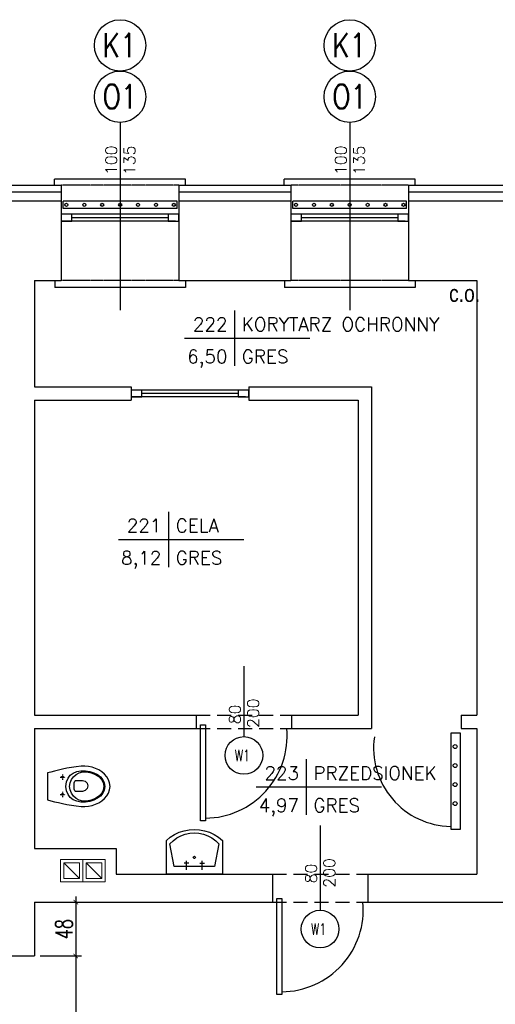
# Model space of a CAD drawing. Header units: millimetres. Extents: x 50026 to 146998, y 1038179 to 1573505.
# Tile 52 of 122: x 59297 to 59722, y 1043674 to 1044553. Entities that reach past the tile are written whole.
import ezdxf
from ezdxf.enums import TextEntityAlignment as Align

# ---------------------------------------------------------------- set-up
doc = ezdxf.new("R2010")
doc.units = ezdxf.units.MM
doc.header["$LTSCALE"] = 0.025
doc.linetypes.add('DASHDOT', pattern=[25.4, 12.7, -6.35, 0, -6.35])
doc.linetypes.add('HIDDEN', pattern=[0.375, 0.25, -0.125])
for name, color, linetype in [('2D-WYMIARY', 2, 'Continuous'), ('c.o.', 3, 'Continuous'), ('kanalizacja', 16, 'Continuous'), ('kraty', 5, 'Continuous'), ('ocieplenie', 8, 'Continuous'), ('OKNA OPISY', 7, 'Continuous'), ('OKNO', 2, 'Continuous'), ('opis pomieszczen', 2, 'Continuous'), ('OTWORY', 3, 'Continuous'), ('parapet', 5, 'Continuous'), ('Przybory sanit', 3, 'Continuous'), ('SCIANY', 5, 'Continuous'), ('szrafy', 8, 'Continuous'), ('zA_DRZWI', 7, 'Continuous'), ('zA_DRZWI OPISY', 7, 'Continuous'), ('zA_okna opisy', 7, 'Continuous'), ('ściany', 5, 'Continuous')]:
    doc.layers.add(name, color=color, linetype=linetype)
doc.layers.add('went', color=3, linetype='Continuous', lineweight=9)
doc.styles.add('ROMANS', font='romans.shx', dxfattribs={"width": 0.7})
doc.styles.get("Standard").update_dxf_attribs({"font": 'ARIALN.TTF'})
doc.styles.add('STYLE1', font='romans.shx', dxfattribs={"height": 10})
doc.linetypes.add('BATTING', pattern='A,0.00254,-2.54,[134,ltypeshp.shx,S=2.54,R=0,X=-2.54,Y=0],-5.08,[134,ltypeshp.shx,S=2.54,R=180,X=2.54,Y=0],-2.54', length=10.16254)
doc.dimstyles.new('SIL', dxfattribs={"dimtxt": 15, "dimasz": 4, "dimexe": 5, "dimexo": 5, "dimgap": 3, "dimtad": 1, "dimdec": 4, "dimrnd": 0.5, "dimdsep": 46, "dimtxsty": 'ROMANS', "dimblk1": 'ARCHTICK', "dimblk2": 'ARCHTICK', "dimsah": 1, "dimcen": 5, "dimdle": 5, "dimclrd": 1, "dimclre": 1, "dimclrt": 2, "dimadec": 1, "dimazin": 0, "dimtfac": 0.013333, "dimtdec": 4, "dimtix": 1, "dimtmove": 0, "dimatfit": 3, "dimldrblk": 'ARCHTICK', "dimfxl": 0, "dimtolj": 1, "dimtzin": 0, "dimarcsym": 0})

# ---------------------------------------------------------------- blocks, each defined once
blk = doc.blocks.new('UMYW')
at = {"layer": 'Przybory sanit'}
for points in [[(0, 23.06, 0), (0, 23.06, 0), (0, 23.06, 0), (0, 23.06, 0), (0, 23.06, 0), (0, 23.06, 0), (0, 23.06, 0), (0, 23.06, 0), (0, 23.06, 0), (0, 23.06, 0), (0, 23.06, 0), (0, 23.06, 0), (0, 23.06, 0), (0, 23.06, 0), (0, 23.06, 0), (0, 23.06, 0), (0, 23.06, 0), (0, 23.06, 0), (0, 23.06, 0), (0, -26.94, 0), (30, -26.94, 0)], [(30, 23.06, 0), (0, 23.06, 0)], [(27, 20.06, 0), (7, 16.06, 0)], [(27, -23.94, 0), (29.92, -20.99, 0), (32.4, -17.66, 0), (34.38, -14.02, 0), (35.83, -10.13, 0), (36.71, -6.07, 0), (37, -1.94, 0), (36.71, 2.2, 0), (35.83, 6.26, 0), (34.38, 10.15, 0), (32.4, 13.79, 0), (29.92, 17.12, 0), (27, 20.06, 0)], [(30, -26.94, 0), (32.95, -23.41, 0), (35.43, -19.55, 0), (37.41, -15.4, 0), (38.84, -11.03, 0), (39.71, -6.52, 0), (40, -1.94, 0), (39.71, 2.65, 0), (38.84, 7.16, 0), (37.41, 11.53, 0), (35.43, 15.68, 0), (32.95, 19.54, 0), (30, 23.06, 0)], [(7, 16.06, 0), (7, -19.94, 0), (27, -23.94, 0)], [(4, 5.06, 0), (12, 5.06, 0)], [(10, 3.06, 0), (10, 7.06, 0)], [(10, -6.94, 0), (10, -10.94, 0)], [(16, -1.94, 0), (15.87, -1.44, 0), (15.5, -1.07, 0), (15, -0.94, 0), (14.5, -1.07, 0), (14.13, -1.44, 0), (14, -1.94, 0), (14.13, -2.44, 0), (14.5, -2.8, 0), (15, -2.94, 0), (15.5, -2.8, 0), (15.87, -2.44, 0), (16, -1.94, 0), (16, -1.94, 0)], [(4, -8.94, 0), (12, -8.94, 0)]]:
    blk.add_polyline3d(points, dxfattribs=at)
blk = doc.blocks.new('went1')
at = {"layer": 'went', "color": 3, "linetype": 'Continuous'}
blk.add_line((-7, 7), (7, -7), dxfattribs=at)
for points in [[(10, -10), (10, 10), (-10, 10), (-10, -10)], [(7, -7), (7, 7), (-7, 7), (-7, -7)]]:
    blk.add_lwpolyline(points, close=True, dxfattribs=at)
blk = doc.blocks.new('kibel1')
at = {"layer": 'Przybory sanit', "color": 3, "linetype": 'Continuous'}
for points in [[(0, -12.02), (3.1, -12.82), (6.4, -13.66), (9.89, -14.52), (13.58, -15.36), (17.45, -16.15), (21.52, -16.87), (25.76, -17.48), (30.18, -17.96), (33.38, -18.04), (36.63, -17.72), (39.86, -17.04), (43, -16), (45.96, -14.61), (48.67, -12.9), (51.06, -10.88), (53.05, -8.56), (54.57, -5.97), (55.53, -3.11), (55.87, 0), (55.53, 3.11), (54.57, 5.97), (53.05, 8.56), (51.06, 10.88), (48.67, 12.9), (45.96, 14.61), (43, 16), (39.86, 17.04), (36.63, 17.72), (33.38, 18.04), (30.18, 17.96), (25.76, 17.48), (21.52, 16.87), (17.45, 16.15), (13.58, 15.36), (9.89, 14.52), (6.4, 13.66), (3.1, 12.82), (0, 12.02)], [(13.42, 7.49), (13.4, 7.49), (13.39, 7.49), (13.37, 7.5), (13.36, 7.5), (13.34, 7.5), (13.33, 7.5), (13.31, 7.5), (13.3, 7.5), (13.29, 7.51), (13.27, 7.51), (13.26, 7.51), (13.24, 7.52), (13.23, 7.52), (13.21, 7.52), (13.2, 7.53), (13.18, 7.53), (13.17, 7.54), (13.16, 7.54), (13.14, 7.55), (13.13, 7.55), (13.11, 7.56), (13.1, 7.57), (13.09, 7.57), (13.07, 7.58), (13.06, 7.59), (13.05, 7.59), (13.04, 7.6), (13.02, 7.61), (13.01, 7.62), (13, 7.62), (12.99, 7.63), (12.97, 7.64), (12.96, 7.65), (12.95, 7.66), (12.94, 7.67), (12.93, 7.68), (12.92, 7.69), (12.9, 7.7), (12.89, 7.71), (12.88, 7.72), (12.87, 7.73), (12.86, 7.74), (12.85, 7.75), (12.84, 7.77), (12.83, 7.78), (12.83, 7.79), (12.82, 7.8), (12.81, 7.81), (12.8, 7.83), (12.79, 7.84), (12.78, 7.85), (12.78, 7.86), (12.77, 7.88), (12.76, 7.89), (12.75, 7.9), (12.75, 7.92), (12.74, 7.93), (12.74, 7.94), (12.73, 7.96), (12.72, 7.97), (12.72, 7.98), (12.71, 8), (12.71, 8.01), (12.7, 8.03), (12.7, 8.04), (12.7, 8.06), (12.69, 8.07), (12.69, 8.09), (12.69, 8.1), (12.68, 8.11), (12.68, 8.13), (12.68, 8.14), (12.68, 8.16), (12.68, 8.17), (12.68, 8.19), (12.67, 8.2), (12.67, 8.22), (12.67, 8.23), (12.67, 8.25), (12.67, 8.26), (12.68, 8.28), (12.68, 8.29), (12.68, 8.31), (12.68, 8.32), (12.68, 8.34), (12.68, 8.35), (12.69, 8.37), (12.69, 8.38), (12.69, 8.4), (12.69, 8.41), (12.7, 8.43), (12.7, 8.44), (12.71, 8.45), (12.71, 8.47), (12.72, 8.48), (12.72, 8.5), (12.73, 8.51), (12.73, 8.52), (12.74, 8.54), (12.74, 8.55), (12.75, 8.57), (12.76, 8.58), (12.76, 8.59), (12.77, 8.61), (12.78, 8.62), (12.79, 8.63), (12.79, 8.64), (12.8, 8.66), (12.81, 8.67), (12.82, 8.68), (12.83, 8.69), (12.84, 8.7), (12.85, 8.72), (12.86, 8.73), (12.87, 8.74), (12.88, 8.75), (12.89, 8.76), (12.9, 8.77), (12.91, 8.78), (12.92, 8.79), (12.93, 8.8), (12.94, 8.81), (12.95, 8.82), (12.97, 8.83), (12.98, 8.84), (12.99, 8.85), (13, 8.86), (13.01, 8.86), (13.03, 8.87), (13.04, 8.88), (13.05, 8.89), (13.07, 8.89), (13.08, 8.9), (13.09, 8.91), (13.11, 8.91), (13.12, 8.92), (13.13, 8.93), (13.15, 8.93), (13.16, 8.94), (13.18, 8.94), (13.19, 8.95), (13.2, 8.95), (13.22, 8.95), (13.23, 8.96), (13.25, 8.96), (13.26, 8.97), (13.28, 8.97), (13.29, 8.97), (13.31, 8.97), (13.32, 8.98), (13.34, 8.98), (13.35, 8.98), (13.37, 8.98), (13.38, 8.98), (13.39, 8.98), (13.41, 8.98), (13.42, 8.98), (13.44, 8.98), (13.45, 8.98), (13.47, 8.98), (13.48, 8.98), (13.5, 8.98), (13.51, 8.98), (13.53, 8.97), (13.54, 8.97), (13.56, 8.97), (13.57, 8.97), (13.59, 8.96), (13.6, 8.96), (13.62, 8.96), (13.63, 8.95), (13.65, 8.95), (13.66, 8.94), (13.67, 8.94), (13.69, 8.93), (13.7, 8.93), (13.72, 8.92), (13.73, 8.91), (13.74, 8.91), (13.76, 8.9), (13.77, 8.89), (13.78, 8.89), (13.79, 8.88), (13.81, 8.87), (13.82, 8.86), (13.83, 8.86), (13.85, 8.85), (13.86, 8.84), (13.87, 8.83), (13.88, 8.82), (13.89, 8.81), (13.9, 8.8), (13.92, 8.79), (13.93, 8.78), (13.94, 8.77), (13.95, 8.76), (13.96, 8.75), (13.97, 8.74), (13.98, 8.73), (13.99, 8.72), (14, 8.71), (14.01, 8.69), (14.02, 8.68), (14.02, 8.67), (14.03, 8.66), (14.04, 8.65), (14.05, 8.63), (14.06, 8.62), (14.06, 8.61), (14.07, 8.59), (14.08, 8.58), (14.09, 8.57), (14.09, 8.55), (14.1, 8.54), (14.1, 8.53), (14.11, 8.51), (14.12, 8.5), (14.12, 8.48), (14.13, 8.47), (14.13, 8.46), (14.13, 8.44), (14.14, 8.43), (14.14, 8.41), (14.14, 8.4), (14.15, 8.38), (14.15, 8.37), (14.15, 8.35), (14.16, 8.34), (14.16, 8.32), (14.16, 8.31), (14.16, 8.3), (14.16, 8.28), (14.16, 8.27), (14.16, 8.25), (14.16, 8.24), (14.16, 8.22), (14.16, 8.21), (14.16, 8.19), (14.16, 8.18), (14.16, 8.16), (14.16, 8.15), (14.15, 8.13), (14.15, 8.12), (14.15, 8.1), (14.15, 8.09), (14.14, 8.07), (14.14, 8.06), (14.14, 8.04), (14.13, 8.03), (14.13, 8.01), (14.12, 8), (14.12, 7.99), (14.11, 7.97), (14.11, 7.96), (14.1, 7.94), (14.1, 7.93), (14.09, 7.92), (14.08, 7.9), (14.08, 7.89), (14.07, 7.88), (14.06, 7.86), (14.05, 7.85), (14.05, 7.84), (14.04, 7.83), (14.03, 7.81), (14.02, 7.8), (14.01, 7.79), (14, 7.78), (13.99, 7.77), (13.98, 7.76), (13.97, 7.74), (13.96, 7.73), (13.95, 7.72), (13.94, 7.71), (13.93, 7.7), (13.92, 7.69), (13.91, 7.68), (13.9, 7.67), (13.89, 7.66), (13.88, 7.65), (13.86, 7.64), (13.85, 7.63), (13.84, 7.63), (13.83, 7.62), (13.82, 7.61), (13.8, 7.6), (13.79, 7.59), (13.78, 7.59), (13.76, 7.58), (13.75, 7.57), (13.74, 7.57), (13.72, 7.56), (13.71, 7.55), (13.7, 7.55), (13.68, 7.54), (13.67, 7.54), (13.65, 7.53), (13.64, 7.53), (13.63, 7.52), (13.61, 7.52), (13.6, 7.52), (13.58, 7.51), (13.57, 7.51), (13.55, 7.51), (13.54, 7.5), (13.52, 7.5), (13.51, 7.5), (13.49, 7.5), (13.48, 7.5), (13.46, 7.5), (13.45, 7.49), (13.43, 7.49), (13.42, 7.49)], [(16.56, -0.08), (17.1, 3.92), (18.41, 7.25), (20.42, 9.9), (23.05, 11.88), (26.23, 13.2), (29.87, 13.85), (33.91, 13.84), (37.92, 13.22), (41.57, 12.09), (44.77, 10.49), (47.42, 8.44), (49.43, 5.97), (50.71, 3.13), (51.15, -0.08), (50.71, -3.29), (49.43, -6.15), (47.42, -8.62), (44.77, -10.67), (41.57, -12.27), (37.92, -13.39), (33.91, -14), (29.87, -14.01), (26.23, -13.35), (23.05, -12.04), (20.42, -10.05), (18.41, -7.4), (17.1, -4.07)], [(50.35, -0.08), (49.81, -3.46), (48.27, -6.4), (45.88, -8.86), (42.79, -10.81), (39.14, -12.22), (35.09, -13.07), (31.6, -13.1), (28.39, -12.3), (25.55, -10.8), (23.19, -8.71), (21.38, -6.14), (20.23, -3.22), (19.83, -0.08), (20.23, 3.07), (21.38, 5.99), (23.19, 8.55), (25.55, 10.65), (28.39, 12.15), (31.6, 12.95), (35.09, 12.92), (39.14, 12.07), (42.79, 10.66), (45.88, 8.71), (48.27, 6.24), (49.81, 3.31)], [(23.94, 0.63), (23.94, 3.3), (24.33, 4.65), (25.17, 5.23), (26.01, 5.35), (31.23, 5.38), (33.7, 4.59), (35.49, 2.72), (36.18, 0.42), (35.48, -1.9), (33.67, -3.79), (31.19, -4.57), (26.01, -4.57), (25.17, -4.45), (24.33, -3.87), (23.94, -2.52)], [(13.42, -7.96), (13.4, -7.96), (13.39, -7.96), (13.37, -7.96), (13.36, -7.96), (13.34, -7.95), (13.33, -7.95), (13.31, -7.95), (13.3, -7.95), (13.29, -7.95), (13.27, -7.94), (13.26, -7.94), (13.24, -7.94), (13.23, -7.93), (13.21, -7.93), (13.2, -7.93), (13.18, -7.92), (13.17, -7.92), (13.16, -7.91), (13.14, -7.91), (13.13, -7.9), (13.11, -7.89), (13.1, -7.89), (13.09, -7.88), (13.07, -7.87), (13.06, -7.87), (13.05, -7.86), (13.04, -7.85), (13.02, -7.84), (13.01, -7.84), (13, -7.83), (12.99, -7.82), (12.97, -7.81), (12.96, -7.8), (12.95, -7.79), (12.94, -7.78), (12.93, -7.77), (12.92, -7.76), (12.9, -7.75), (12.89, -7.74), (12.88, -7.73), (12.87, -7.72), (12.86, -7.71), (12.85, -7.7), (12.84, -7.69), (12.83, -7.68), (12.83, -7.66), (12.82, -7.65), (12.81, -7.64), (12.8, -7.63), (12.79, -7.61), (12.78, -7.6), (12.78, -7.59), (12.77, -7.58), (12.76, -7.56), (12.75, -7.55), (12.75, -7.54), (12.74, -7.52), (12.74, -7.51), (12.73, -7.5), (12.72, -7.48), (12.72, -7.47), (12.71, -7.45), (12.71, -7.44), (12.7, -7.43), (12.7, -7.41), (12.7, -7.4), (12.69, -7.38), (12.69, -7.37), (12.69, -7.35), (12.68, -7.34), (12.68, -7.32), (12.68, -7.31), (12.68, -7.29), (12.68, -7.28), (12.68, -7.26), (12.67, -7.25), (12.67, -7.23), (12.67, -7.22), (12.67, -7.2), (12.67, -7.19), (12.68, -7.17), (12.68, -7.16), (12.68, -7.14), (12.68, -7.13), (12.68, -7.11), (12.68, -7.1), (12.69, -7.09), (12.69, -7.07), (12.69, -7.06), (12.69, -7.04), (12.7, -7.03), (12.7, -7.01), (12.71, -7), (12.71, -6.98), (12.72, -6.97), (12.72, -6.96), (12.73, -6.94), (12.73, -6.93), (12.74, -6.91), (12.74, -6.9), (12.75, -6.89), (12.76, -6.87), (12.76, -6.86), (12.77, -6.85), (12.78, -6.83), (12.79, -6.82), (12.79, -6.81), (12.8, -6.8), (12.81, -6.78), (12.82, -6.77), (12.83, -6.76), (12.84, -6.75), (12.85, -6.74), (12.86, -6.73), (12.87, -6.71), (12.88, -6.7), (12.89, -6.69), (12.9, -6.68), (12.91, -6.67), (12.92, -6.66), (12.93, -6.65), (12.94, -6.64), (12.95, -6.63), (12.97, -6.62), (12.98, -6.61), (12.99, -6.61), (13, -6.6), (13.01, -6.59), (13.03, -6.58), (13.04, -6.57), (13.05, -6.57), (13.07, -6.56), (13.08, -6.55), (13.09, -6.55), (13.11, -6.54), (13.12, -6.53), (13.13, -6.53), (13.15, -6.52), (13.16, -6.52), (13.18, -6.51), (13.19, -6.51), (13.2, -6.5), (13.22, -6.5), (13.23, -6.49), (13.25, -6.49), (13.26, -6.49), (13.28, -6.48), (13.29, -6.48), (13.31, -6.48), (13.32, -6.48), (13.34, -6.47), (13.35, -6.47), (13.37, -6.47), (13.38, -6.47), (13.39, -6.47), (13.41, -6.47), (13.42, -6.47), (13.44, -6.47), (13.45, -6.47), (13.47, -6.47), (13.48, -6.47), (13.5, -6.47), (13.51, -6.48), (13.53, -6.48), (13.54, -6.48), (13.56, -6.48), (13.57, -6.49), (13.59, -6.49), (13.6, -6.49), (13.62, -6.5), (13.63, -6.5), (13.65, -6.51), (13.66, -6.51), (13.67, -6.52), (13.69, -6.52), (13.7, -6.53), (13.72, -6.53), (13.73, -6.54), (13.74, -6.54), (13.76, -6.55), (13.77, -6.56), (13.78, -6.57), (13.79, -6.57), (13.81, -6.58), (13.82, -6.59), (13.83, -6.6), (13.85, -6.6), (13.86, -6.61), (13.87, -6.62), (13.88, -6.63), (13.89, -6.64), (13.9, -6.65), (13.92, -6.66), (13.93, -6.67), (13.94, -6.68), (13.95, -6.69), (13.96, -6.7), (13.97, -6.71), (13.98, -6.72), (13.99, -6.74), (14, -6.75), (14.01, -6.76), (14.02, -6.77), (14.02, -6.78), (14.03, -6.8), (14.04, -6.81), (14.05, -6.82), (14.06, -6.83), (14.06, -6.85), (14.07, -6.86), (14.08, -6.87), (14.09, -6.89), (14.09, -6.9), (14.1, -6.91), (14.1, -6.93), (14.11, -6.94), (14.12, -6.95), (14.12, -6.97), (14.13, -6.98), (14.13, -7), (14.13, -7.01), (14.14, -7.03), (14.14, -7.04), (14.14, -7.05), (14.15, -7.07), (14.15, -7.08), (14.15, -7.1), (14.16, -7.11), (14.16, -7.13), (14.16, -7.14), (14.16, -7.16), (14.16, -7.17), (14.16, -7.19), (14.16, -7.2), (14.16, -7.22), (14.16, -7.23), (14.16, -7.25), (14.16, -7.26), (14.16, -7.28), (14.16, -7.29), (14.16, -7.31), (14.15, -7.32), (14.15, -7.34), (14.15, -7.35), (14.15, -7.37), (14.14, -7.38), (14.14, -7.39), (14.14, -7.41), (14.13, -7.42), (14.13, -7.44), (14.12, -7.45), (14.12, -7.47), (14.11, -7.48), (14.11, -7.49), (14.1, -7.51), (14.1, -7.52), (14.09, -7.53), (14.08, -7.55), (14.08, -7.56), (14.07, -7.57), (14.06, -7.59), (14.05, -7.6), (14.05, -7.61), (14.04, -7.63), (14.03, -7.64), (14.02, -7.65), (14.01, -7.66), (14, -7.67), (13.99, -7.69), (13.98, -7.7), (13.97, -7.71), (13.96, -7.72), (13.95, -7.73), (13.94, -7.74), (13.93, -7.75), (13.92, -7.76), (13.91, -7.77), (13.9, -7.78), (13.89, -7.79), (13.88, -7.8), (13.86, -7.81), (13.85, -7.82), (13.84, -7.83), (13.83, -7.84), (13.82, -7.84), (13.8, -7.85), (13.79, -7.86), (13.78, -7.87), (13.76, -7.87), (13.75, -7.88), (13.74, -7.89), (13.72, -7.89), (13.71, -7.9), (13.7, -7.9), (13.68, -7.91), (13.67, -7.92), (13.65, -7.92), (13.64, -7.92), (13.63, -7.93), (13.61, -7.93), (13.6, -7.94), (13.58, -7.94), (13.57, -7.94), (13.55, -7.95), (13.54, -7.95), (13.52, -7.95), (13.51, -7.95), (13.49, -7.95), (13.48, -7.96), (13.46, -7.96), (13.45, -7.96), (13.43, -7.96), (13.42, -7.96)]]:
    blk.add_lwpolyline(points, close=True, dxfattribs=at)
at = {"layer": 'Przybory sanit', "color": 3, "linetype": 'DASHDOT'}
for points in [[(13.44, 10.47), (13.44, 5.95)], [(11.3, 8.22), (15.9, 8.22)], [(11.3, -7.23), (15.9, -7.23)], [(13.44, -4.99), (13.44, -9.5)]]:
    blk.add_lwpolyline(points, dxfattribs=at)
at = {"layer": 'Przybory sanit', "color": 3, "linetype": 'Continuous'}
for points in [[(13.42, 7.49), (13.42, 7.49)], [(13.42, -7.96), (13.42, -7.96)]]:
    blk.add_lwpolyline(points, dxfattribs=at)
blk = doc.blocks.new('tabela-pow')
at = {"layer": '2D-WYMIARY', "ltscale": 10}
for p, q in [((0, 24.8), (0, -24.8)), ((-44.8, 0), (67.2, 0))]:
    blk.add_line(p, q, dxfattribs=at)
at = {"layer": '2D-WYMIARY', "ltscale": 10, "style": 'STYLE1', "width": 0.7}
for tag, p in [('NR', (-6.4, 6.4)), ('POW', (-6.4, -22.4))]:
    blk.add_attdef(tag, text='', height=16, rotation=360, dxfattribs=at).set_placement(p, align=Align.RIGHT)
for tag, p in [('NAZWA', (6.4, 6.4)), ('POSADZKA', (6.4, -22.4))]:
    blk.add_attdef(tag, p, '', height=16, rotation=360, dxfattribs=at)
blk = doc.blocks.new('_ArchTick')
at = {"color": 0, "linetype": 'ByBlock', "const_width": 0.15}
blk.add_lwpolyline([(-0.5, -0.5), (0.5, 0.5)], dxfattribs=at)
blk = doc.blocks.new('*D286')
at = {"layer": 'Defpoints', "color": 0}
for p in [(59310.27, 1043764.9), (59310.27, 1043716.9), (59347.16, 1043716.9)]:
    blk.add_point(p, dxfattribs=at)
at = {"layer": 'szrafy', "color": 1, "lineweight": -2}
for p, q in [((59347.16, 1043769.9), (59347.16, 1043711.9)), ((59315.27, 1043764.9), (59352.16, 1043764.9)), ((59315.27, 1043716.9), (59352.16, 1043716.9))]:
    blk.add_line(p, q, dxfattribs=at)
at = {"layer": 'szrafy', "color": 1, "lineweight": -2, "xscale": 4, "yscale": 4, "zscale": 4}
for p, rotation in [((59347.16, 1043764.9), 90), ((59347.16, 1043716.9), 270)]:
    blk.add_blockref('_ArchTick', p, dxfattribs=dict(at, rotation=rotation))
at = {"layer": 'szrafy', "color": 2, "insert": (59336.66, 1043740.9), "char_height": 15, "attachment_point": 5, "rotation": 90, "style": 'ROMANS'}
blk.add_mtext('\\A1;48', dxfattribs=at)
blk = doc.blocks.new('*D287')
at = {"layer": 'Defpoints', "color": 0}
for p in [(59310.27, 1043716.9), (59310.27, 1043255.9), (59347.16, 1043255.9)]:
    blk.add_point(p, dxfattribs=at)
at = {"layer": 'szrafy', "color": 1, "lineweight": -2}
for p, q in [((59315.27, 1043716.9), (59352.16, 1043716.9)), ((59347.16, 1043721.9), (59347.16, 1043250.9)), ((59315.27, 1043255.9), (59352.16, 1043255.9))]:
    blk.add_line(p, q, dxfattribs=at)
at = {"layer": 'szrafy', "color": 1, "lineweight": -2, "xscale": 4, "yscale": 4, "zscale": 4}
for p, rotation in [((59347.16, 1043716.9), 90), ((59347.16, 1043255.9), 270)]:
    blk.add_blockref('_ArchTick', p, dxfattribs=dict(at, rotation=rotation))
at = {"layer": 'szrafy', "color": 2, "insert": (59336.66, 1043486.4), "char_height": 15, "attachment_point": 5, "rotation": 90, "style": 'ROMANS'}
blk.add_mtext('\\A1;461', dxfattribs=at)

msp = doc.modelspace()

# ---------------------------------------------------------------- linework, layer by layer
at = {"layer": 'kraty', "color": 7}
for p, q in [((59437.58837, 1044390.53838), (59335.95611, 1044390.53838)), ((59335.95611, 1044384.13838), (59335.95611, 1044390.53838)), ((59437.58837, 1044384.13838), (59335.95611, 1044384.13838)), ((59437.58837, 1044384.13838), (59437.58837, 1044390.53838)), ((59642.58837, 1044390.53838), (59540.95611, 1044390.53838)), ((59540.95611, 1044384.13838), (59540.95611, 1044390.53838)), ((59642.58837, 1044384.13838), (59540.95611, 1044384.13838)), ((59642.58837, 1044384.13838), (59642.58837, 1044390.53838))]:
    msp.add_line(p, q, dxfattribs=at)
for centre, radius in [((59338.80991, 1044387.33838), 1.39158), ((59354.79736, 1044387.33838), 1.39158), ((59370.7848, 1044387.33838), 1.39158), ((59386.77224, 1044387.33838), 1.39158), ((59402.75968, 1044387.33838), 1.39158), ((59418.74713, 1044387.33838), 1.39158), ((59434.73457, 1044387.33838), 1.39158), ((59543.80991, 1044387.33838), 1.39158), ((59559.79736, 1044387.33838), 1.39158), ((59575.7848, 1044387.33838), 1.39158), ((59591.77224, 1044387.33838), 1.39158), ((59607.75968, 1044387.33838), 1.39158), ((59623.74713, 1044387.33838), 1.39158), ((59639.73457, 1044387.33838), 1.39158), ((59685.83956, 1043903.84917), 1.73947), ((59685.83956, 1043886.87482), 1.73947), ((59685.83956, 1043869.90047), 1.73947), ((59685.83956, 1043852.92611), 1.73947)]:
    msp.add_circle(centre, radius, dxfattribs=at)
at = {"layer": 'ocieplenie', "linetype": 'BATTING', "ltscale": 20}
for p, q in [((59234.27224, 1044398.89863), (59334.27224, 1044398.89863)), ((59439.27224, 1044398.89863), (59539.27224, 1044398.89863)), ((59644.27224, 1044398.89863), (59744.27224, 1044398.89863))]:
    msp.add_line(p, q, dxfattribs=at)
at = {"layer": 'OKNA OPISY'}
for p, q in [((59386.77224, 1044460.96673), (59386.77224, 1044293.36589)), ((59591.77224, 1044460.96673), (59591.77224, 1044293.36589))]:
    msp.add_line(p, q, dxfattribs=at)
at = {"layer": 'OKNO', "color": 1}
for p, q in [((59436.30235, 1044378.89863), (59334.27224, 1044378.89863)), ((59429.7921, 1044375.89863), (59343.75238, 1044375.89863)), ((59641.30235, 1044378.89863), (59539.27224, 1044378.89863)), ((59634.7921, 1044375.89863), (59548.75238, 1044375.89863)), ((59436.30235, 1044372.89863), (59334.27224, 1044372.89863)), ((59641.30235, 1044372.89863), (59539.27224, 1044372.89863)), ((59498.59121, 1044221.89863), (59396.5611, 1044221.89863)), ((59492.08096, 1044218.89863), (59406.04124, 1044218.89863)), ((59498.59121, 1044215.89863), (59396.5611, 1044215.89863))]:
    msp.add_line(p, q, dxfattribs=at)
at = {"layer": 'OKNO', "color": 2}
for points in [[(59334.27224, 1044378.89863), (59334.27224, 1044372.89863), (59343.75238, 1044372.89863), (59343.75238, 1044378.89863)], [(59429.7921, 1044378.89863), (59429.7921, 1044372.89863), (59439.27224, 1044372.89863), (59439.27224, 1044378.89863)], [(59539.27224, 1044378.89863), (59539.27224, 1044372.89863), (59548.75238, 1044372.89863), (59548.75238, 1044378.89863)], [(59634.7921, 1044378.89863), (59634.7921, 1044372.89863), (59644.27224, 1044372.89863), (59644.27224, 1044378.89863)], [(59396.5611, 1044221.89863), (59396.5611, 1044215.89863), (59406.04124, 1044215.89863), (59406.04124, 1044221.89863)], [(59492.08096, 1044221.89863), (59492.08096, 1044215.89863), (59501.5611, 1044215.89863), (59501.5611, 1044221.89863)]]:
    msp.add_lwpolyline(points, close=True, dxfattribs=at)
at = {"layer": 'OTWORY', "color": 7, "linetype": 'HIDDEN'}
for p, q in [((59439.27224, 1044404.89863), (59334.27224, 1044404.89863)), ((59644.27224, 1044404.89863), (59539.27224, 1044404.89863)), ((59439.27224, 1044319.89863), (59334.27224, 1044319.89863)), ((59644.27224, 1044319.89863), (59539.27224, 1044319.89863))]:
    msp.add_line(p, q, dxfattribs=at)
at = {"layer": 'parapet', "color": 2}
for p, q in [((59328.27224, 1044404.89863), (59328.27224, 1044410.3909)), ((59445.27224, 1044410.3909), (59328.27224, 1044410.3909)), ((59445.27224, 1044404.89863), (59445.27224, 1044410.3909)), ((59533.27224, 1044404.89863), (59533.27224, 1044410.3909)), ((59650.27224, 1044410.3909), (59533.27224, 1044410.3909)), ((59650.27224, 1044404.89863), (59650.27224, 1044410.3909)), ((59328.47865, 1044319.89863), (59328.47865, 1044313.69712)), ((59445.06583, 1044313.69712), (59328.47865, 1044313.69712)), ((59445.06583, 1044319.89863), (59445.06583, 1044313.69712)), ((59533.47865, 1044319.89863), (59533.47865, 1044313.69712)), ((59650.06583, 1044313.69712), (59533.47865, 1044313.69712)), ((59650.06583, 1044319.89863), (59650.06583, 1044313.69712))]:
    msp.add_line(p, q, dxfattribs=at)
at = {"layer": 'SCIANY', "color": 1, "linetype": 'HIDDEN', "ltscale": 2000}
for p, q in [((59454.77224, 1043931.89863), (59539.77224, 1043931.89863)), ((59454.77224, 1043919.89863), (59539.77224, 1043919.89863)), ((59522.80977, 1043789.89863), (59607.80977, 1043789.89863)), ((59522.80977, 1043764.89863), (59607.80977, 1043764.89863))]:
    msp.add_line(p, q, dxfattribs=at)
at = {"layer": 'zA_DRZWI', "color": 2, "linetype": 'Continuous'}
for points in [[(59458.61044, 1043923.3505), (59463.0537, 1043923.3505), (59463.0537, 1043837.65608), (59458.61044, 1043837.65608)], [(59690.72366, 1043915.91907), (59681.90599, 1043915.91907), (59681.90599, 1043830.22465), (59690.72366, 1043830.22465)], [(59526.64798, 1043768.3505), (59531.09123, 1043768.3505), (59531.09123, 1043682.65608), (59526.64798, 1043682.65608)]]:
    msp.add_lwpolyline(points, close=True, dxfattribs=at)
at = {"layer": 'zA_DRZWI', "color": 1, "linetype": 'Continuous', "ltscale": 15}
for centre, radius, start, end in [((59462.53993, 1043913.28163), 73.31954, 270.40148728, 5.17791729), ((59683.14674, 1043902.59353), 70.07204, 171.89963326, 268.98542374), ((59530.57747, 1043758.28163), 73.31954, 270.40148728, 5.17791729)]:
    msp.add_arc(centre, radius, start, end, dxfattribs=at)
at = {"layer": 'zA_DRZWI OPISY', "color": 7, "linetype": 'Continuous'}
for p, q in [((59497.27224, 1043975.4576), (59497.27224, 1043912.70875)), ((59565.30977, 1043833.4576), (59565.30977, 1043757.70875))]:
    msp.add_line(p, q, dxfattribs=at)
at = {"layer": 'zA_DRZWI OPISY', "color": 7}
for centre in [(59497.27224, 1043895.90187), (59565.30977, 1043740.90187)]:
    msp.add_circle(centre, 16.80688, dxfattribs=at)
at = {"layer": 'zA_okna opisy', "color": 7, "linetype": 'Continuous'}
for centre in [(59386.77224, 1044529.70229), (59591.77224, 1044529.70229), (59386.77224, 1044483.87858), (59591.77224, 1044483.87858)]:
    msp.add_circle(centre, 22.91185, dxfattribs=at)
at = {"layer": 'ściany'}
for p, q in [((59234.27224, 1044404.89863), (59334.27224, 1044404.89863)), ((59334.27224, 1044404.89863), (59334.27224, 1044319.89863)), ((59439.27224, 1044404.89863), (59439.27224, 1044319.89863)), ((59439.27224, 1044404.89863), (59539.27224, 1044404.89863)), ((59539.27224, 1044404.89863), (59539.27224, 1044319.89863)), ((59644.27224, 1044404.89863), (59644.27224, 1044319.89863)), ((59644.27224, 1044404.89863), (59744.27224, 1044404.89863)), ((59234.27224, 1044390.89863), (59334.27224, 1044390.89863)), ((59439.27224, 1044390.89863), (59539.27224, 1044390.89863)), ((59644.27224, 1044390.89863), (59744.27224, 1044390.89863)), ((59310.27224, 1044319.89863), (59334.27224, 1044319.89863)), ((59310.27224, 1044319.89863), (59310.27224, 1044224.89863)), ((59439.27224, 1044319.89863), (59539.27224, 1044319.89863)), ((59644.27224, 1044319.89863), (59705.27224, 1044319.89863)), ((59705.27224, 1044319.89863), (59705.27224, 1043931.89863)), ((59310.27224, 1044224.89863), (59396.5611, 1044224.89863)), ((59396.5611, 1044224.89863), (59396.5611, 1044212.89863)), ((59501.5611, 1044224.89863), (59611.27224, 1044224.89863)), ((59501.5611, 1044224.89863), (59501.5611, 1044212.89863)), ((59611.27224, 1044224.89863), (59611.27224, 1043919.89863)), ((59310.27224, 1044212.89863), (59396.5611, 1044212.89863)), ((59310.27224, 1044212.89863), (59310.27224, 1043931.89863)), ((59501.5611, 1044212.89863), (59599.27224, 1044212.89863)), ((59599.27224, 1044212.89863), (59599.27224, 1043931.89863)), ((59310.27224, 1043931.89863), (59454.77224, 1043931.89863)), ((59454.77224, 1043931.89863), (59454.77224, 1043919.89863)), ((59539.77224, 1043931.89863), (59599.27224, 1043931.89863)), ((59539.77224, 1043931.89863), (59539.77224, 1043919.89863)), ((59691.27224, 1043931.89863), (59691.27224, 1043919.89863)), ((59691.27224, 1043931.89863), (59705.27224, 1043931.89863)), ((59310.27224, 1043919.89863), (59454.77224, 1043919.89863)), ((59310.27224, 1043919.89863), (59310.27224, 1043812.89863)), ((59539.77224, 1043919.89863), (59611.27224, 1043919.89863)), ((59691.27224, 1043919.89863), (59705.27224, 1043919.89863)), ((59705.27224, 1043919.89863), (59705.27224, 1043789.89863)), ((59310.27224, 1043812.89863), (59383.27224, 1043812.89863)), ((59383.27224, 1043812.89863), (59383.27224, 1043789.89863)), ((59383.27224, 1043789.89863), (59522.80977, 1043789.89863)), ((59522.80977, 1043789.89863), (59522.80977, 1043764.89863)), ((59607.80977, 1043789.89863), (59705.27224, 1043789.89863)), ((59607.80977, 1043789.89863), (59607.80977, 1043764.89863)), ((59310.27224, 1043764.89863), (59522.80977, 1043764.89863)), ((59310.27224, 1043764.89863), (59310.27224, 1043716.89863)), ((59607.80977, 1043764.89863), (59730.27224, 1043764.89863)), ((59215.27224, 1043716.89863), (59310.27224, 1043716.89863))]:
    msp.add_line(p, q, dxfattribs=at)

# ---------------------------------------------------------------- block references
at = {"layer": 'kanalizacja'}
for p in [(59343.55844, 1043793.13041), (59363.55844, 1043793.13041)]:
    msp.add_blockref('went1', p, dxfattribs=at)
at = {"layer": 'opis pomieszczen', "color": 2, "linetype": 'Continuous'}
ref = msp.add_blockref('tabela-pow', (59489.0098, 1044268.33733), dxfattribs=at)
ref.add_attrib('NAZWA', 'KORYTARZ OCHRONNY', (59495.4098, 1044274.73733), dxfattribs={"layer": '2D-WYMIARY', "ltscale": 10, "height": 12, "rotation": 360, "style": 'ROMANS'})
ref.add_attrib('POSADZKA', 'GRES', (59495.4098, 1044245.93733), dxfattribs={"layer": '2D-WYMIARY', "ltscale": 10, "height": 12, "rotation": 360, "style": 'ROMANS'})
ref.add_attrib('NR', '222', dxfattribs={"layer": '2D-WYMIARY', "ltscale": 10, "height": 12, "rotation": 360, "style": 'ROMANS'}).set_placement((59482.6098, 1044274.73733), align=Align.RIGHT)
ref.add_attrib('POW', '6,50', dxfattribs={"layer": '2D-WYMIARY', "ltscale": 10, "height": 12, "rotation": 360, "style": 'ROMANS'}).set_placement((59482.6098, 1044245.93733), align=Align.RIGHT)
ref = msp.add_blockref('tabela-pow', (59429.9843, 1044088.66214), dxfattribs=at)
ref.add_attrib('NAZWA', 'CELA', (59436.3843, 1044095.06214), dxfattribs={"layer": '2D-WYMIARY', "ltscale": 10, "height": 12, "rotation": 360, "style": 'ROMANS'})
ref.add_attrib('POSADZKA', 'GRES', (59436.3843, 1044066.26214), dxfattribs={"layer": '2D-WYMIARY', "ltscale": 10, "height": 12, "rotation": 360, "style": 'ROMANS'})
ref.add_attrib('NR', '221', dxfattribs={"layer": '2D-WYMIARY', "ltscale": 10, "height": 12, "rotation": 360, "style": 'ROMANS'}).set_placement((59423.5843, 1044095.06214), align=Align.RIGHT)
ref.add_attrib('POW', '8,12', dxfattribs={"layer": '2D-WYMIARY', "ltscale": 10, "height": 12, "rotation": 360, "style": 'ROMANS'}).set_placement((59423.5843, 1044066.26214), align=Align.RIGHT)
ref = msp.add_blockref('tabela-pow', (59552.92089, 1043867.74912), dxfattribs=at)
ref.add_attrib('NAZWA', 'PRZEDSIONEK', (59559.32089, 1043874.14912), dxfattribs={"layer": '2D-WYMIARY', "ltscale": 10, "height": 12, "rotation": 360, "style": 'ROMANS'})
ref.add_attrib('POSADZKA', 'GRES', (59559.32089, 1043845.34912), dxfattribs={"layer": '2D-WYMIARY', "ltscale": 10, "height": 12, "rotation": 360, "style": 'ROMANS'})
ref.add_attrib('NR', '223', dxfattribs={"layer": '2D-WYMIARY', "ltscale": 10, "height": 12, "rotation": 360, "style": 'ROMANS'}).set_placement((59546.52089, 1043874.14912), align=Align.RIGHT)
ref.add_attrib('POW', '4,97', dxfattribs={"layer": '2D-WYMIARY', "ltscale": 10, "height": 12, "rotation": 360, "style": 'ROMANS'}).set_placement((59546.52089, 1043845.34912), align=Align.RIGHT)
at = {"layer": 'Przybory sanit'}
msp.add_blockref('kibel1', (59321.87309, 1043868.3063), dxfattribs=at)
at = {"layer": 'Przybory sanit', "color": 2, "linetype": 'Continuous', "xscale": -1, "rotation": 270}
msp.add_blockref('UMYW', (59454.97657, 1043789.89863), dxfattribs=at)

# ---------------------------------------------------------------- texts
at = {"layer": 'c.o.', "insert": (59680.47986, 1044300.51178), "char_height": 15, "width": 180.5239466, "attachment_point": 7}
msp.add_mtext('c.o.', dxfattribs=at)
at = {"layer": 'zA_DRZWI OPISY', "color": 7, "style": 'ROMANS'}
for s, p in [('80', (59494.37449, 1043923.72758)), ('200', (59510.69959, 1043920.37842)), ('80', (59562.41202, 1043781.72758)), ('200', (59578.73713, 1043777.87842))]:
    msp.add_text(s, height=10.258067, rotation=90, dxfattribs=at).set_placement(p)
at = {"layer": 'zA_DRZWI OPISY', "color": 7, "style": 'ROMANS', "width": 0.7}
for p in [(59489.1754, 1043890.77684), (59557.21293, 1043735.77684)]:
    msp.add_text('W1', height=10.258067, dxfattribs=at).set_placement(p)
at = {"layer": 'zA_okna opisy', "color": 2, "style": 'ROMANS', "width": 0.8}
for s, p in [('K1', (59371.19399, 1044519.03563)), ('K1', (59576.19399, 1044519.03563)), ('O1', (59371.19399, 1044473.21193)), ('O1', (59576.19399, 1044473.21193))]:
    msp.add_text(s, height=21.541941, dxfattribs=at).set_placement(p)
at = {"layer": 'zA_okna opisy', "color": 7, "style": 'ROMANS'}
for s, p in [('100', (59383.93389, 1044413.94604)), ('135', (59400.259, 1044413.87074)), ('100', (59588.93389, 1044413.94604)), ('135', (59605.259, 1044413.87074))]:
    msp.add_text(s, height=10.258067, rotation=90, dxfattribs=at).set_placement(p)

# ---------------------------------------------------------------- dimensions: what is measured, and where the dimension line sits
at = {"layer": 'szrafy', "color": 24}
dim = msp.add_linear_dim(base=(59347.15681, 1043716.89863), p1=(59310.27224, 1043764.89863), p2=(59310.27224, 1043716.89863), angle=90, dimstyle='SIL', dxfattribs=at)
dim.commit()
dim.dimension.update_dxf_attribs({"geometry": '*D286', "text_midpoint": (59336.65681, 1043740.89863)})
dim = msp.add_linear_dim(base=(59347.15681, 1043255.89863), p1=(59310.27224, 1043716.89863), p2=(59310.27224, 1043255.89863), angle=90, dimstyle='SIL', override={"dimtmove": 1}, dxfattribs=at)
dim.commit()
dim.dimension.update_dxf_attribs({"geometry": '*D287', "text_midpoint": (59336.65681, 1043486.39863)})

doc.saveas('drawing.dxf')
